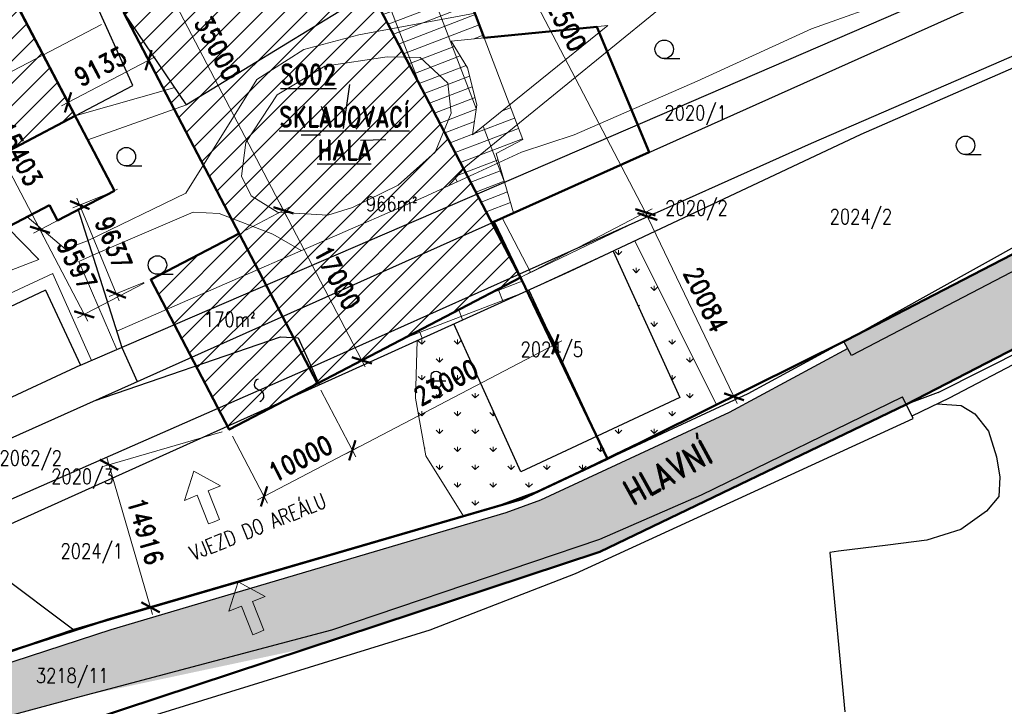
# Model space of a CAD drawing. Header units: millimetres. Extents: x -156521 to 298750130, y -256155368 to 337239.
# Tile 9 of 74: x 182346 to 281218, y -897348 to -828397. Entities that reach past the tile are written whole.
import ezdxf
from ezdxf.lldxf.tags import DXFTag

# ---------------------------------------------------------------- set-up
doc = ezdxf.new("R2010")
doc.units = ezdxf.units.MM
for name, color, linetype in [('IN_C_CARKOVANA', 7, 'DASHED'), ('IN_NS_TENKA', 20, 'Continuous'), ('IN_TEXT', 7, 'Continuous'), ('KATASTR', 116, 'Continuous')]:
    doc.layers.add(name, color=color, linetype=linetype)
for name, color, linetype, lineweight in [('IN_C_OSA', 6, 'DASHDOT', 18), ('IN_C_TENKA', 7, 'Continuous', 18), ('IN_KOTY', 4, 'Continuous', 13), ('IN_SRAFY', 8, 'Continuous', 9)]:
    doc.layers.add(name, color=color, linetype=linetype, lineweight=lineweight)
doc.styles.add('Koty', font='romand.shx', dxfattribs={"width": 0.8})
doc.styles.add('ROMAND', font='romand.shx', dxfattribs={"width": 0.85})
tags = doc.linetypes.add('DASHDOT', pattern=[0.5, 0.25, -0.125, 0, -0.125]).pattern_tags.tags
tags[10:11] = [DXFTag(74, 4), DXFTag(75, 0), DXFTag(340, '0'), DXFTag(46, 0.0), DXFTag(50, 0.0), DXFTag(44, 0.0), DXFTag(45, 0.0)]
tags[8:9] = [DXFTag(74, 4), DXFTag(75, 0), DXFTag(340, '0'), DXFTag(46, 0.0), DXFTag(50, 0.0), DXFTag(44, 0.0), DXFTag(45, 0.0)]
tags[6:7] = [DXFTag(74, 4), DXFTag(75, 0), DXFTag(340, '0'), DXFTag(46, 0.0), DXFTag(50, 0.0), DXFTag(44, 0.0), DXFTag(45, 0.0)]
tags[4:5] = [DXFTag(74, 4), DXFTag(75, 0), DXFTag(340, '0'), DXFTag(46, 0.0), DXFTag(50, 0.0), DXFTag(44, 0.0), DXFTag(45, 0.0)]
tags = doc.linetypes.add('DASHED', pattern=[4.5, 3, -1.5]).pattern_tags.tags
tags[6:7] = [DXFTag(74, 4), DXFTag(75, 0), DXFTag(340, '0'), DXFTag(46, 0.0), DXFTag(50, 0.0), DXFTag(44, 0.0), DXFTag(45, 0.0)]
tags[4:5] = [DXFTag(74, 4), DXFTag(75, 0), DXFTag(340, '0'), DXFTag(46, 0.0), DXFTag(50, 0.0), DXFTag(44, 0.0), DXFTag(45, 0.0)]
tags = doc.linetypes.add('DOT', pattern=[1.75, 0.25, -1.5]).pattern_tags.tags
tags[6:7] = [DXFTag(74, 4), DXFTag(75, 0), DXFTag(340, '0'), DXFTag(46, 0.0), DXFTag(50, 0.0), DXFTag(44, 0.0), DXFTag(45, 0.0)]
tags[4:5] = [DXFTag(74, 4), DXFTag(75, 0), DXFTag(340, '0'), DXFTag(46, 0.0), DXFTag(50, 0.0), DXFTag(44, 0.0), DXFTag(45, 0.0)]
tags = doc.linetypes.add('DOT2', pattern=[0.875, 0.125, -0.75]).pattern_tags.tags
tags[6:7] = [DXFTag(74, 4), DXFTag(75, 0), DXFTag(340, '0'), DXFTag(46, 0.0), DXFTag(50, 0.0), DXFTag(44, 0.0), DXFTag(45, 0.0)]
tags[4:5] = [DXFTag(74, 4), DXFTag(75, 0), DXFTag(340, '0'), DXFTag(46, 0.0), DXFTag(50, 0.0), DXFTag(44, 0.0), DXFTag(45, 0.0)]
tags = doc.linetypes.add('TEČKOVANÁ', pattern=[4.7625, 0, -4.7625]).pattern_tags.tags
tags[6:7] = [DXFTag(74, 4), DXFTag(75, 0), DXFTag(340, '0'), DXFTag(46, 0.0), DXFTag(50, 0.0), DXFTag(44, 0.0), DXFTag(45, 0.0)]
tags[4:5] = [DXFTag(74, 4), DXFTag(75, 0), DXFTag(340, '0'), DXFTag(46, 0.0), DXFTag(50, 0.0), DXFTag(44, 0.0), DXFTag(45, 0.0)]
doc.dimstyles.new('IP 1_100', dxfattribs={"dimscale": 100, "dimtxt": 2.5, "dimasz": 2, "dimexe": 1, "dimexo": 1, "dimgap": 1, "dimtad": 1, "dimtoh": 1, "dimdec": 0, "dimzin": 0, "dimdsep": 46, "dimtxsty": 'ROMAND', "dimblk": 'ARCHTICK', "dimcen": 0.09, "dimclrt": 7, "dimadec": 0, "dimazin": 0, "dimtfac": 1, "dimtdec": 4, "dimtofl": 0, "dimtmove": 2, "dimatfit": 3, "dimfxl": 1, "dimtolj": 1, "dimtzin": 0, "dimarcsym": 0})
pattern_1 = [(45, (0, -1011857), (-1122.532, 1122.532), [])]

# ---------------------------------------------------------------- blocks, each defined once
blk = doc.blocks.new('_ArchTick')
at = {"color": 0, "linetype": 'ByBlock', "lineweight": 13, "transparency": 33554687, "const_width": 0.15}
blk.add_lwpolyline([(-0.5, -0.5), (0.5, 0.5)], dxfattribs=at)
blk = doc.blocks.new('*58')
at = {"layer": 'IN_KOTY', "ltscale": 700, "transparency": 16777216}
for p, q in [((191158, -845869), (187684, -847294)), ((188093, -846316), (192322, -856619)), ((194817, -854784), (191344, -856210))]:
    blk.add_line(p, q, dxfattribs=at)
at = {"layer": 'IN_KOTY', "ltscale": 700, "transparency": 16777216, "xscale": 1500, "yscale": 1500, "zscale": 1500}
for p, rotation in [((188378, -847010), 112.317169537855), ((192038, -855925), 292.317169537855)]:
    blk.add_blockref('_ArchTick', p, dxfattribs=dict(at, rotation=rotation))
at = {"layer": 'IN_KOTY', "color": 7, "ltscale": 700, "transparency": 16777216, "insert": (191769, -850827), "char_height": 1875, "width": 4785.52, "attachment_point": 5, "rotation": 292.31717, "style": 'ROMAND'}
blk.add_mtext('\\A1;9637', dxfattribs=at)
blk = doc.blocks.new('*59')
at = {"layer": 'IN_KOTY', "ltscale": 700, "transparency": 16777216}
for p, q in [((193147, -828375), (195638, -833128)), ((195954, -832116), (186534, -837052)), ((185055, -832615), (187546, -837369))]:
    blk.add_line(p, q, dxfattribs=at)
at = {"layer": 'IN_KOTY', "ltscale": 700, "transparency": 16777216, "xscale": 1500, "yscale": 1500, "zscale": 1500}
for p, rotation in [((195290, -832464), 27.65675675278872), ((187198, -836704), 207.6567567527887)]:
    blk.add_blockref('_ArchTick', p, dxfattribs=dict(at, rotation=rotation))
at = {"layer": 'IN_KOTY', "color": 7, "ltscale": 700, "transparency": 16777216, "insert": (190461, -833089), "char_height": 1875, "width": 4797.27, "attachment_point": 5, "rotation": 27.65676, "style": 'ROMAND'}
blk.add_mtext('\\A1;9135', dxfattribs=at)
blk = doc.blocks.new('*61')
at = {"layer": 'IN_KOTY', "ltscale": 700, "transparency": 16777216}
for p, q in [((213849, -816713), (226394, -810160)), ((225382, -809842), (245524, -848398)), ((233297, -853940), (245842, -847386))]:
    blk.add_line(p, q, dxfattribs=at)
at = {"layer": 'IN_KOTY', "ltscale": 700, "transparency": 16777216, "xscale": 1500, "yscale": 1500, "zscale": 1500}
for p, rotation in [((225729, -810507), 117.5828555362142), ((245177, -847734), 297.5828555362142)]:
    blk.add_blockref('_ArchTick', p, dxfattribs=dict(at, rotation=rotation))
at = {"layer": 'IN_KOTY', "color": 7, "ltscale": 700, "transparency": 16777216, "insert": (236949, -828339), "char_height": 1875, "width": 6096.2, "attachment_point": 5, "rotation": 297.58286, "style": 'ROMAND'}
blk.add_mtext('\\A1;42500', dxfattribs=at)
blk = doc.blocks.new('*62')
at = {"layer": 'IN_KOTY', "ltscale": 700, "transparency": 16777216}
for p, q in [((232979, -854952), (236482, -861656)), ((236799, -860644), (215084, -871988)), ((212593, -865602), (216096, -872306))]:
    blk.add_line(p, q, dxfattribs=at)
at = {"layer": 'IN_KOTY', "ltscale": 700, "transparency": 16777216, "xscale": 1500, "yscale": 1500, "zscale": 1500}
for p, rotation in [((236134, -860991), 27.58285553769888), ((215748, -871641), 207.5828555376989)]:
    blk.add_blockref('_ArchTick', p, dxfattribs=dict(at, rotation=rotation))
at = {"layer": 'IN_KOTY', "color": 7, "ltscale": 700, "transparency": 16777216, "insert": (225160, -864820), "char_height": 1875, "width": 6059.17, "attachment_point": 5, "rotation": 27.58286, "style": 'ROMAND'}
blk.add_mtext('\\A1;23000', dxfattribs=at)
blk = doc.blocks.new('*63')
at = {"layer": 'IN_KOTY', "ltscale": 700, "transparency": 16777216}
for p, q in [((212593, -865602), (216096, -872306)), ((203730, -870232), (207232, -876936)), ((216413, -871294), (206220, -876619))]:
    blk.add_line(p, q, dxfattribs=at)
at = {"layer": 'IN_KOTY', "ltscale": 700, "transparency": 16777216, "xscale": 1500, "yscale": 1500, "zscale": 1500}
for p, rotation in [((215748, -871641), 27.58285553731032), ((206885, -876271), 207.5828555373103)]:
    blk.add_blockref('_ArchTick', p, dxfattribs=dict(at, rotation=rotation))
at = {"layer": 'IN_KOTY', "color": 7, "ltscale": 700, "transparency": 16777216, "insert": (210535, -872460), "char_height": 1875, "width": 5885.77, "attachment_point": 5, "rotation": 27.58286, "style": 'ROMAND'}
blk.add_mtext('\\A1;10000', dxfattribs=at)
blk = doc.blocks.new('*64')
at = {"layer": 'IN_KOTY', "ltscale": 700, "transparency": 16777216}
for p, q in [((205039, -849522), (209500, -847192)), ((208488, -846874), (217054, -863271)), ((212911, -864589), (217371, -862259))]:
    blk.add_line(p, q, dxfattribs=at)
at = {"layer": 'IN_KOTY', "ltscale": 700, "transparency": 16777216, "xscale": 1500, "yscale": 1500, "zscale": 1500}
for p, rotation in [((208835, -847539), 117.5828555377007), ((216707, -862607), 297.5828555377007)]:
    blk.add_blockref('_ArchTick', p, dxfattribs=dict(at, rotation=rotation))
at = {"layer": 'IN_KOTY', "color": 7, "ltscale": 700, "transparency": 16777216, "insert": (214266, -854291), "char_height": 1875, "width": 5885.77, "attachment_point": 5, "rotation": 297.58286, "style": 'ROMAND'}
blk.add_mtext('\\A1;17000', dxfattribs=at)
blk = doc.blocks.new('*71')
at = {"layer": 'IN_KOTY', "ltscale": 700, "transparency": 16777216}
for p, q in [((190545, -828888), (176585, -836180)), ((184730, -850151), (176903, -835168)), ((192176, -845415), (183718, -849833))]:
    blk.add_line(p, q, dxfattribs=at)
at = {"layer": 'IN_KOTY', "ltscale": 700, "transparency": 16777216, "xscale": 1500, "yscale": 1500, "zscale": 1500}
for p, rotation in [((177250, -835833), 117.5828555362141), ((184382, -849486), 297.5828555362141)]:
    blk.add_blockref('_ArchTick', p, dxfattribs=dict(at, rotation=rotation))
at = {"layer": 'IN_KOTY', "color": 7, "ltscale": 700, "transparency": 16777216, "insert": (182312, -841878), "char_height": 1875, "width": 5891.11, "attachment_point": 5, "rotation": 297.58286, "style": 'ROMAND'}
blk.add_mtext('\\A1;15403', dxfattribs=at)
blk = doc.blocks.new('*72')
at = {"layer": 'IN_KOTY', "ltscale": 700, "transparency": 16777216}
for p, q in [((185915, -820024), (171955, -827317)), ((177597, -836498), (172272, -826305)), ((190545, -828888), (176585, -836180))]:
    blk.add_line(p, q, dxfattribs=at)
at = {"layer": 'IN_KOTY', "ltscale": 700, "transparency": 16777216, "xscale": 1500, "yscale": 1500, "zscale": 1500}
for p, rotation in [((172620, -826970), 117.5828555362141), ((177250, -835833), 297.5828555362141)]:
    blk.add_blockref('_ArchTick', p, dxfattribs=dict(at, rotation=rotation))
at = {"layer": 'IN_KOTY', "color": 7, "ltscale": 700, "transparency": 16777216, "insert": (176431, -830620), "char_height": 1875, "width": 5885.77, "attachment_point": 5, "rotation": 297.58286, "style": 'ROMAND'}
blk.add_mtext('\\A1;10000', dxfattribs=at)
blk = doc.blocks.new('*74')
at = {"layer": 'IN_KOTY', "ltscale": 700, "transparency": 16777216}
for p, q in [((188833, -818500), (193294, -816170)), ((209182, -848204), (192282, -815852)), ((205039, -849522), (209500, -847192))]:
    blk.add_line(p, q, dxfattribs=at)
at = {"layer": 'IN_KOTY', "ltscale": 700, "transparency": 16777216, "xscale": 1500, "yscale": 1500, "zscale": 1500}
for p, rotation in [((192629, -816517), 117.5828555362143), ((208835, -847539), 297.5828555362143)]:
    blk.add_blockref('_ArchTick', p, dxfattribs=dict(at, rotation=rotation))
at = {"layer": 'IN_KOTY', "color": 7, "ltscale": 700, "transparency": 16777216, "insert": (202228, -831246), "char_height": 1875, "width": 6032.11, "attachment_point": 5, "rotation": 297.58286, "style": 'ROMAND'}
blk.add_mtext('\\A1;35000', dxfattribs=at)
blk = doc.blocks.new('*75')
at = {"layer": 'IN_KOTY', "ltscale": 700, "transparency": 16777216}
for p, q in [((233308, -853962), (246059, -847837)), ((245058, -847486), (254404, -866941)), ((242005, -872066), (254755, -865941))]:
    blk.add_line(p, q, dxfattribs=at)
at = {"layer": 'IN_KOTY', "ltscale": 700, "transparency": 16777216, "xscale": 1500, "yscale": 1500, "zscale": 1500}
for p, rotation in [((245383, -848162), 115.6586952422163), ((254079, -866265), 295.6586952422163)]:
    blk.add_blockref('_ArchTick', p, dxfattribs=dict(at, rotation=rotation))
at = {"layer": 'IN_KOTY', "color": 7, "ltscale": 700, "transparency": 16777216, "insert": (251252, -856483), "char_height": 1875, "width": 6058.1, "attachment_point": 5, "rotation": 295.6587, "style": 'ROMAND'}
blk.add_mtext('\\A1;20084', dxfattribs=at)
blk = doc.blocks.new('*80')
at = {"layer": 'IN_KOTY', "ltscale": 700, "transparency": 16777216}
for p, q in [((202663, -869777), (190591, -873298)), ((191101, -872368), (195697, -888127)), ((206839, -884096), (194767, -887617))]:
    blk.add_line(p, q, dxfattribs=at)
at = {"layer": 'IN_KOTY', "ltscale": 700, "transparency": 16777216, "xscale": 1500, "yscale": 1500, "zscale": 1500}
for p, rotation in [((191311, -873088), 106.2583626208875), ((195487, -887407), 286.2583626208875)]:
    blk.add_blockref('_ArchTick', p, dxfattribs=dict(at, rotation=rotation))
at = {"layer": 'IN_KOTY', "color": 7, "ltscale": 700, "transparency": 16777216, "insert": (195019, -879775), "char_height": 1875, "width": 5890.04, "attachment_point": 5, "rotation": 286.25836, "style": 'ROMAND'}
blk.add_mtext('\\A1;14916', dxfattribs=at)
blk = doc.blocks.new('*126')
at = {"layer": 'IN_KOTY', "ltscale": 700, "transparency": 16777216}
for p, q in [((192176, -845415), (183718, -849833)), ((184035, -848821), (189173, -858656)), ((194846, -854847), (188161, -858339))]:
    blk.add_line(p, q, dxfattribs=at)
at = {"layer": 'IN_KOTY', "ltscale": 700, "transparency": 16777216, "xscale": 1500, "yscale": 1500, "zscale": 1500}
for p, rotation in [((184382, -849486), 117.5828555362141), ((188826, -857992), 297.5828555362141)]:
    blk.add_blockref('_ArchTick', p, dxfattribs=dict(at, rotation=rotation))
at = {"layer": 'IN_KOTY', "color": 7, "ltscale": 700, "transparency": 16777216, "insert": (188100, -852957), "char_height": 1875, "width": 4785.52, "attachment_point": 5, "rotation": 297.58286, "style": 'ROMAND'}
blk.add_mtext('\\A1;9597', dxfattribs=at)

msp = doc.modelspace()

# ---------------------------------------------------------------- hatches: boundary and pattern name
at = {"layer": 'IN_SRAFY', "transparency": 33554687}
h = msp.add_hatch(dxfattribs=at)
h.set_pattern_fill('ANSI31', color=12, scale=500, style=0, pattern_type=2)
h.set_pattern_definition(pattern_1)
h.paths.add_polyline_path([(171507.10989, -846704.40911), (187904.11524, -838051.25924), (166940.60515, -838051.25924)])
h.paths.add_polyline_path([(166940.60515, -838051.25924), (187904.11524, -838051.25924), (169544.59699, -803017.31), (148452.22836, -803017.31)])
h.paths.add_polyline_path([(148452.22836, -803017.31), (169544.59699, -803017.31), (165000.09431, -794345.41164)])
h = msp.add_hatch(dxfattribs=at)
h.set_pattern_fill('GRATE', color=8, scale=1400, angle=21, style=0, pattern_type=2)
h.set_pattern_definition([(21, (-1e-10, -1011857), (-398.2364, 1037.4412), []), (111, (-1e-10, -1011857), (-4149.765, -1592.946), [])])
h.paths.add_polyline_path([(219517.78501, -861843.59334), (220856.61251, -861239.5147), (233279.23008, -855634.43264), (232631.97337, -854287.04764), (230052.78415, -855634.43264), (219323.43271, -861239.5147)])
h.paths.add_polyline_path([(232631.97337, -854287.04764), (232473.18091, -853956.49166), (232459.2888, -853956.49166)])
h.paths.add_polyline_path([(232459.2888, -853956.49166), (232473.18091, -853956.49166), (232470.72, -853951.36882), (229985.7934, -848778.5328), (229944.8139, -848693.22636), (231936.64494, -847801.39127), (231383.7501, -845900.84351), (231034.28876, -844699.58802), (228250.96651, -845900.84351), (229243.82485, -847801.39127), (229709.72523, -848693.22636), (229754.28986, -848778.5328), (232456.61259, -853951.36882)])
h.paths.add_polyline_path([(228250.96651, -845900.84351), (231034.28876, -844699.58802), (230882.26215, -844177.0043), (230466.98546, -842749.51188), (227350.42184, -844177.0043), (227623.42293, -844699.58802)])
h.paths.add_polyline_path([(225429.81942, -845056.70572), (227932.95492, -843910.18429), (229077.81171, -843385.80084), (230466.98546, -842749.51188), (230202.41629, -841840.06888), (232861.07799, -840429.37965), (232683.67318, -839963.49795), (225149.25908, -839963.49795), (225392.63867, -840429.37965), (226129.59178, -841840.06888), (226604.69064, -842749.51188), (226937.09207, -843385.80084), (226464.06165, -843910.18429)])
h.paths.add_polyline_path([(225149.25908, -839963.49795), (227820.97779, -839963.49795), (227878.91241, -839558.21793), (228134.56437, -837769.81174), (225658.3411, -837769.81174), (224937.5382, -839558.21793)])
h.paths.add_polyline_path([(227820.97779, -839963.49795), (232683.67318, -839963.49795), (232300.9195, -838958.35083), (231539.11767, -836957.78769), (229064.3703, -838958.35083)])
h.paths.add_polyline_path([(224937.5382, -839558.21793), (225658.3411, -837769.81174), (224003.26333, -837769.81174)])
h.paths.add_polyline_path([(224003.26333, -837769.81174), (228134.56437, -837769.81174), (228253.10073, -836940.59391), (227302.42469, -833226.74251), (226675.28289, -832204.17779), (221095.74044, -832204.17779), (221629.9348, -833226.74251), (223570.07461, -836940.59391)])
h.paths.add_polyline_path([(221095.74044, -832204.17779), (222546.10213, -832204.17779), (221074.06357, -832162.68354)])
h.paths.add_polyline_path([(222546.10213, -832204.17779), (226675.28289, -832204.17779), (226649.83435, -832162.68354), (225660.34916, -830549.31214), (228974.09311, -830221.7923), (228636.81367, -829327.91172), (228035.7382, -827734.9013), (219593.16058, -829327.91172), (220060.12953, -830221.7923), (220231.228, -830549.31214), (221074.06357, -832162.68354)])
h.paths.add_polyline_path([(219593.16058, -829327.91172), (228035.7382, -827734.9013), (227565.69611, -826489.16427), (227106.93405, -825273.32236), (221329.65833, -809961.99948), (220417.87765, -807545.53729), (209390.48017, -809961.99948), (218169.22992, -825273.32236), (218110.1807, -826489.16427), (218760.96171, -827734.9013)])
h.paths.add_polyline_path([(209390.48017, -809961.99948), (220417.87765, -807545.53729), (219358.61387, -804738.20552), (214001.61499, -807545.53729)])
h = msp.add_hatch(dxfattribs=at)
h.set_pattern_fill('ANSI31', color=12, scale=500, style=0, pattern_type=2)
h.set_pattern_definition(pattern_1)
h.paths.add_polyline_path([(212246.10345, -864936.75692), (232631.97337, -854287.04764), (206682.62698, -854287.04764)])
h.paths.add_polyline_path([(206682.62698, -854287.04764), (232631.97337, -854287.04764), (218748.15464, -827710.38576), (192798.80825, -827710.38576)])
h.paths.add_polyline_path([(192798.80825, -827710.38576), (192798.80825, -827710.38576)])
h.paths.add_polyline_path([(192798.80825, -827710.38576), (192798.80825, -827710.38576), (192798.80825, -827710.38576)])
h.paths.add_polyline_path([(192798.80825, -827710.38576), (218748.15464, -827710.38576), (213184.67817, -817060.67649)])
h = msp.add_hatch(dxfattribs=at)
h.set_pattern_fill('DOTS', color=256, scale=200, style=0, pattern_type=2)
h.paths.add_polyline_path([(84946.83872, -998603.15088), (94572.45104, -998603.15088), (106057.64652, -968967.71883), (96531.40918, -968967.71883)])
h.paths.add_polyline_path([(96531.40918, -968967.71883), (97651.62678, -968967.71883), (96722.13296, -968479.8128)])
h.paths.add_polyline_path([(97651.62678, -968967.71883), (106057.64652, -968967.71883), (116484.33056, -942063.58063), (121463.65326, -929215.35529), (131230.84702, -922215.16136), (140878.84142, -915300.39818), (157777.56626, -909044.99442), (169244.80037, -904800.16648), (172050.77716, -903761.47758), (172050.77716, -903761.47758), (175515.51006, -903512.41832), (149319.42434, -903512.41832), (148566.30268, -903761.47758), (148566.30268, -903761.47758), (145425.44741, -904800.16648), (135662.50623, -909044.99442), (126853.50764, -915300.39818), (117115.98447, -922215.16136), (113637.42258, -929215.35529), (107252.83561, -942063.58063)])
h.paths.add_polyline_path([(149319.42434, -903512.41832), (175515.51006, -903512.41832), (176285.57837, -903244.77638), (150128.73751, -903244.77638)])
h.paths.add_polyline_path([(176285.57837, -903244.77638), (176285.57837, -903244.77638)])
h.paths.add_polyline_path([(150128.73751, -903244.77638), (176285.57837, -903244.77638), (176646.74792, -899514.97368), (161407.1584, -899514.97368)])
h.paths.add_polyline_path([(161407.1584, -899514.97368), (176646.74792, -899514.97368), (176646.74792, -899514.97368), (185391.77035, -897179.00464), (185391.77035, -897179.00464), (188562.74567, -896331.9742), (211702.19603, -891392.15276), (186177.19084, -891392.15276), (171062.52375, -896331.9742), (168470.81406, -897179.00464), (168470.81406, -897179.00464), (161407.1584, -899514.97368)])
h.paths.add_polyline_path([(211702.19603, -891392.15276), (211702.19603, -891392.15276), (211702.19603, -891392.15276), (211702.19603, -891392.15276), (211702.19603, -891392.15276)])
h.paths.add_polyline_path([(186177.19084, -891392.15276), (211702.19603, -891392.15276), (216954.45944, -889657.14313), (240608.03764, -881843.52402), (248746.58036, -877928.3068), (251434.11588, -876635.41129), (234637.33262, -876635.41129), (231174.69417, -877928.3068), (217926.13035, -881843.52402), (191485.90354, -889657.14313)])
h.paths.add_polyline_path([(234637.33262, -876635.41129), (234637.33262, -876635.41129), (234637.33262, -876635.41129)])
h.paths.add_polyline_path([(234637.33262, -876635.41129), (251434.11588, -876635.41129), (269725.44931, -867835.98046), (271371.99438, -867043.8753), (282247.11486, -861425.37017), (283620.06487, -860716.05144), (283899.82315, -860571.51756), (283899.82315, -860571.51756), (314772.0807, -844621.723), (296215.67813, -844621.723), (265381.26532, -860571.51756), (265381.26532, -860571.51756), (265114.61939, -860716.05144), (265499.1015, -861425.37017), (255050.39953, -867043.8753), (253577.32609, -867835.98046)])
h.paths.add_polyline_path([(314772.0807, -844621.723), (314772.0807, -844621.723), (314772.0807, -844621.723)])
h.paths.add_polyline_path([(296215.67813, -844621.723), (314772.0807, -844621.723), (315663.37572, -844408.03664), (327612.8868, -841543.16312), (334801.81829, -841222.19346), (302331.34725, -841222.19346), (301756.82086, -841543.16312), (296628.78022, -844408.03664)])
h.paths.add_polyline_path([(364756.41583, -842862.55483), (364756.41583, -842070.51358), (364756.41583, -841638.46276), (347970.21675, -841638.46276), (354226.51683, -842070.51358)])
h.paths.add_polyline_path([(347970.21675, -841638.46276), (347970.21675, -841638.46276), (347970.21675, -841638.46276)])
h.paths.add_polyline_path([(347970.21675, -841638.46276), (364756.41583, -841638.46276), (364756.41583, -841222.19346), (334801.81829, -841222.19346)])
h.paths.add_polyline_path([(302331.34725, -841222.19346), (306304.71051, -841222.19346), (317502.6213, -836142.12916), (311424.51521, -836142.12916)])
h.paths.add_polyline_path([(306304.71051, -841222.19346), (364756.41583, -841222.19346), (364756.41583, -836142.12916), (364756.41583, -836035.00324), (318092.19712, -836035.00324), (317502.6213, -836142.12916)])
h.paths.add_polyline_path([(317502.6213, -836142.12916), (317502.6213, -836142.12916), (317502.6213, -836142.12916)])
h.paths.add_polyline_path([(311424.51521, -836142.12916), (317502.6213, -836142.12916), (317564.85637, -836130.82105), (318092.19712, -836035.00324), (311783.15711, -836035.00324), (311444.7564, -836130.82105)])
h.paths.add_polyline_path([(311783.15711, -836035.00324), (364756.41583, -836035.00324), (364756.41583, -834981.00739), (315505.56495, -834981.00739)])
h.paths.add_polyline_path([(315505.56495, -834981.00739), (323892.94532, -834981.00739), (327960.43396, -834241.94476), (318115.7199, -834241.94476)])
h.paths.add_polyline_path([(323892.94532, -834981.00739), (364756.41583, -834981.00739), (364756.41583, -834310.37478), (327583.82403, -834310.37478)])
h.paths.add_polyline_path([(327583.82403, -834310.37478), (330368.58273, -834310.37478), (330368.58273, -834241.94476), (327960.43396, -834241.94476)])
h.paths.add_polyline_path([(338947.15416, -834310.37478), (364756.41583, -834310.37478), (364756.41583, -834241.94476), (364756.41583, -832459.37973), (339473.76445, -831274.66049), (338947.15416, -831274.66049), (338947.15416, -832459.37973), (338947.15416, -834241.94476)])
h.paths.add_polyline_path([(318115.7199, -834241.94476), (330368.58273, -834241.94476), (330368.58273, -833018.15615), (330368.58273, -831768.00508), (322437.78653, -833018.15615)])
h.paths.add_polyline_path([(333498.2968, -831274.66049), (339473.76445, -831274.66049), (334867.56824, -831058.81884)])
h = msp.add_hatch(dxfattribs=at)
h.set_pattern_fill('ANSI31', color=12, scale=500, style=0, pattern_type=2)
h.set_pattern_definition(pattern_1)
h.paths.add_polyline_path([(203382.68174, -869567.0653), (212246.10345, -864936.75692), (200963.77893, -864936.75692)])
h.paths.add_polyline_path([(200963.77893, -864936.75692), (212246.10345, -864936.75692), (206793.48201, -854499.2484), (195511.1575, -854499.2484)])
h.paths.add_polyline_path([(195511.1575, -854499.2484), (206793.48201, -854499.2484), (204374.5792, -849868.94002)])
h = msp.add_hatch(dxfattribs=at)
h.set_pattern_fill('GRASS', color=74, scale=100, style=0, pattern_type=2)
h.set_pattern_definition([(90, (0, -1011857), (-1796.051, 1796.051), [476.25, -3115.852]), (45, (0, -1011857), (-1796.051, 1796.051), [476.25, -2063.75]), (135, (0, -1011857), (-1796.051, -1796.051), [476.25, -2063.75])])
h.paths.add_polyline_path([(226912.10865, -878242.32016), (230794.25759, -877110.16215), (234014.27143, -875930.18308), (238402.82476, -873806.40651), (224143.74887, -873806.40651), (225469.15286, -875930.18308), (226205.55281, -877110.16215)])
h.paths.add_polyline_path([(224143.74887, -873806.40651), (232653.26908, -873806.40651), (231925.06288, -872192.47347), (229312.86965, -866403.03503), (228885.88673, -865456.70713), (222109.17785, -865456.70713), (222077.8854, -866403.03503), (223136.52743, -872192.47347)])
h.paths.add_polyline_path([(232653.26908, -873806.40651), (238402.82476, -873806.40651), (241328.53361, -872390.55226), (240295.68682, -870240.48992), (235687.7062, -872390.55226)])
h.paths.add_polyline_path([(241329.89828, -872389.89185), (245796.19491, -870228.49254), (252307.09384, -867077.63769), (251941.58715, -866343.14508), (244625.13341, -851640.59288), (244114.18153, -850613.8254), (241935.8705, -851640.59288), (248648.41649, -866343.14508), (247074.2632, -867077.63769), (240321.39941, -870228.49254)])
h.paths.add_polyline_path([(222109.17785, -865456.70713), (224147.16686, -865456.70713), (223970.41369, -865422.92506), (223816.87437, -865329.07095), (223706.2139, -865187.16545), (223652.60542, -865015.38348), (223652.60542, -864215.81206), (223678.88828, -864022.73758), (223777.05688, -863854.41804), (223932.16594, -863736.47856), (224120.60151, -863686.87436), (222167.70133, -863686.87436), (222166.06105, -863736.47856), (222162.16112, -863854.41804), (222156.59526, -864022.73758), (222150.21082, -864215.81206), (222123.7712, -865015.38348), (222118.09085, -865187.16545), (222113.39842, -865329.07095), (222110.29493, -865422.92506)])
h.paths.add_polyline_path([(224147.16686, -865456.70713), (228885.88673, -865456.70713), (228872.07249, -865426.09043), (228830.97083, -865334.99629), (228767.84598, -865195.09185), (228690.78282, -865024.29574), (228298.49834, -864154.87046), (228213.47625, -863966.43488), (228143.49108, -863811.32582), (228099.19743, -863713.15722), (228087.33861, -863686.87436), (224120.60151, -863686.87436), (224313.67599, -863713.15722), (224481.99553, -863811.32582), (224599.93501, -863966.43488), (224649.53921, -864154.87046), (224649.53921, -865024.29574), (224592.86819, -865195.09185), (224479.68843, -865334.99629), (224324.49574, -865426.09043)])
h.paths.add_polyline_path([(222167.70133, -863686.87436), (228087.33861, -863686.87436), (226695.40998, -860601.9245), (225946.81988, -858942.81436), (222269.7121, -860601.9245)])

# ---------------------------------------------------------------- linework, layer by layer
at = {"layer": 'IN_C_CARKOVANA', "color": 244, "linetype": 'DASHED', "lineweight": 50, "ltscale": 1000, "transparency": 33554687}
for points in [[(148452.22836, -803017.31), (165000.09431, -794345.41164), (187904.11524, -838051.25924), (171507.10989, -846704.40911), (148452.22836, -803017.31)], [(204374.5792, -849868.94002), (212246.10345, -864936.75692), (203382.68174, -869567.0653), (195511.1575, -854499.2484)]]:
    msp.add_lwpolyline(points, close=True, dxfattribs=at)
at = {"layer": 'IN_C_OSA', "transparency": 33554687}
for p, q in [((230806.68226, -848307.32794), (233652.11966, -853754.11668)), ((233652.11966, -853754.11668), (232631.97337, -854287.04764))]:
    msp.add_line(p, q, dxfattribs=at)
at = {"layer": 'IN_C_TENKA', "color": 165, "lineweight": 50, "transparency": 33554687}
msp.add_lwpolyline([(65681.64135, -824973.70962), (166552.33213, -771731.67945), (166552.33213, -771731.67945), (169175.60696, -781813.55757), (166866.98472, -783836.47264), (167304.95616, -785331.88052), (194105.573, -771890.17558), (199252.94404, -782153.21287), (221511.94779, -770989.3295), (225124.71416, -771791.45425), (237769.4597, -795090.01377), (219358.61387, -804738.20552), (228974.09311, -830221.7923), (240291.69419, -829103.19684), (245551.71493, -841705.29331), (229944.8139, -848693.22636), (241386.82939, -872511.90573), (232761.45768, -876536.46408), (187770.89119, -889657.14313), (165230.95185, -897329.92274), (145435.55742, -903437.03138), (134821.84109, -908005.04076), (116513.38577, -921647.7185)], dxfattribs=at)
at = {"layer": 'IN_C_TENKA', "color": 3, "linetype": 'DOT2', "lineweight": 20, "ltscale": 500, "transparency": 33554687}
for points in [[(228974.09311, -830221.7923), (232861.07799, -840429.37965), (230202.41629, -841840.06888), (231936.64494, -847801.39127), (229754.98484, -848778.22162), (209390.48017, -809961.99948), (219358.61387, -804738.20552), (228974.09311, -830221.7923)], [(233279.23008, -855634.43264), (244114.18153, -850613.8254), (252307.09384, -867077.63769), (232761.45768, -876536.46408), (226912.10865, -878242.32016), (223136.52743, -872192.47347), (222077.8854, -866403.03503), (222269.7121, -860601.9245)]]:
    msp.add_lwpolyline(points, close=True, dxfattribs=at)
at = {"layer": 'IN_C_TENKA', "color": 8, "lineweight": 50, "transparency": 33554687}
for points in [[(84946.83872, -998603.15088), (106436.57396, -942157.88342), (116405.97998, -921866.33035), (134821.84109, -908005.04076), (145435.55742, -903437.03138), (191139.26437, -888674.81846), (230794.25759, -877110.16215), (234231.19872, -875850.68974), (241386.82939, -872511.90573), (265381.26532, -860571.51756), (296628.78022, -844408.03664), (311444.7564, -836130.82105), (322437.78653, -833018.15615), (334867.56824, -831058.81884), (364756.41583, -832459.37973)], [(95997.14034, -998603.15088), (122317.566, -930204.762), (141633.52262, -916026.62186), (172766.27335, -904467.93232), (185185.07434, -900151.70224), (240608.03764, -881843.52402), (271371.99438, -867043.8753), (314772.0807, -844621.723), (327612.8868, -841543.16312), (347970.21675, -841638.46276), (364756.41583, -842862.55483)]]:
    msp.add_lwpolyline(points, dxfattribs=at)
at = {"layer": 'IN_C_TENKA', "ltscale": 100, "transparency": 33554687}
for points in [[(199820.00233, -873732.48507), (198885.69679, -876665.48413), (200155.67852, -876153.9961), (201314.29526, -879030.74393), (201864.62026, -878809.09929), (202414.94526, -878587.45464), (201256.32852, -875710.70681), (202526.31025, -875199.21877)], [(204276.45581, -884859.33536), (203342.15027, -887792.33442), (204612.132, -887280.84639), (205770.74874, -890157.59422), (206321.07374, -889935.94958), (206871.39874, -889714.30493), (205712.782, -886837.5571), (206982.76374, -886326.06906)]]:
    msp.add_lwpolyline(points, close=True, dxfattribs=at)
at = {"layer": 'IN_NS_TENKA', "color": 244, "lineweight": 50, "ltscale": 1000, "transparency": 33554687}
for points in [[(213184.67817, -817060.67649), (232631.97337, -854287.04764), (212246.10345, -864936.75692), (192798.80825, -827710.38576)], [(204374.5792, -849868.94002), (212246.10345, -864936.75692), (203382.68174, -869567.0653), (195511.1575, -854499.2484)]]:
    msp.add_lwpolyline(points, close=True, dxfattribs=at)
at = {"layer": 'KATASTR', "color": 7, "lineweight": 50, "transparency": 33554687}
for p, q in [((159430.34558, -783717.1211), (191851.56553, -845583.85195)), ((191851.56553, -845583.85195), (186155.56386, -848568.83791)), ((185341.68547, -847015.78114), (174632.97838, -852627.67211)), ((185341.68547, -847015.78114), (186155.56386, -848568.83791))]:
    msp.add_line(p, q, dxfattribs=at)
at = {"layer": 'KATASTR', "transparency": 33554687}
for p, q in [((188459.70198, -863074.37583), (303731.49318, -813324.16418)), ((171723.44444, -874761.63231), (303731.49318, -815655.50967)), ((276377.8496, -834501.18141), (303731.49318, -822669.48944)), ((266849.22168, -839897.44954), (303731.49318, -823765.73588)), ((193699.00779, -834993.13536), (189165.07759, -824934.43602)), ((247068.32576, -832299.94472), (248641.44401, -832299.94472)), ((187904.11524, -838051.25924), (193699.00779, -834993.13536)), ((215459.63739, -834921.45757), (214838.8825, -839325.95727)), ((261852.2999, -840784.14073), (276377.8496, -834501.18141)), ((212604.16489, -837092.68955), (213473.22174, -839201.88581)), ((187904.11524, -838051.25924), (171507.10989, -846704.40911)), ((216142.47474, -839387.99301), (217632.28647, -837588.96919)), ((210617.7353, -839946.30838), (212542.08243, -839946.30838)), ((237572.42429, -853697.34445), (266849.22168, -839897.44954)), ((211665.03026, -863275.34878), (261852.2999, -840784.14073)), ((216576.99619, -840504.62375), (219122.09821, -840442.58802)), ((303731.49318, -842389.56385), (265883.58361, -862134.6889)), ((277327.91985, -841947.11499), (278901.03811, -841947.11499)), ((193049.45854, -843084.59254), (194622.57679, -843084.59254)), ((265381.26532, -860571.51756), (296187.89606, -843425.62911)), ((188234.37602, -847479.43775), (192615.78302, -861304.32185)), ((241935.8705, -851640.59288), (248648.41649, -866343.14508)), ((196181.6247, -853965.51194), (197754.74295, -853965.51194)), ((215381.67164, -863709.80669), (237572.42429, -853697.34445)), ((184922.90407, -855561.91928), (166697.19166, -864096.56557)), ((184922.89589, -855561.92313), (188459.70198, -863074.37583)), ((233471.41801, -855547.7175), (241386.82939, -872511.90573)), ((232653.26908, -873806.40651), (225946.81988, -858942.81436)), ((274575.1829, -865837.84925), (288615.68769, -858767.99925)), ((287674.73791, -860092.51772), (275673.76982, -866394.03042)), ((189828.70863, -866655.06626), (208532.10874, -860257.43031)), ((208532.10874, -860257.43031), (210314.86608, -860342.26607)), ((210314.86608, -860342.26607), (211635.28774, -863288.67776)), ((255511.05706, -865921.60675), (265381.26532, -860571.51756)), ((265883.58361, -862134.6889), (265114.61939, -860716.05144)), ((192615.78302, -861304.32185), (194146.03546, -864721.99891)), ((265499.1015, -861425.37017), (253577.32609, -867835.98046)), ((188459.70198, -863074.37583), (170237.73192, -871609.14001)), ((174395.93111, -879658.559), (211665.03026, -863275.34878)), ((176518.12789, -881245.02826), (215381.67164, -863709.80669)), ((211635.28774, -863288.67776), (212426.84769, -865043.02255)), ((247924.77425, -869461.33105), (255511.05706, -865921.60675)), ((274575.1829, -865837.84925), (271371.99438, -867043.8753)), ((248648.41649, -866343.14508), (240321.39941, -870228.49254)), ((250815.24254, -876110.73385), (270996.49465, -866273.52897)), ((272051.47198, -868437.83923), (270996.49465, -866273.52897)), ((275673.76982, -866394.03042), (271941.92107, -868213.09301)), ((274503.81406, -866964.31687), (276871.10991, -867142.65356)), ((253577.32609, -867835.98046), (234637.33262, -876635.41129)), ((276871.10991, -867142.65356), (278257.20731, -867991.64819)), ((278257.20731, -867991.64819), (279643.31875, -869734.31742)), ((238153.16745, -884021.07039), (272051.47198, -868437.83923)), ((232761.45768, -876536.46408), (247924.77425, -869461.33105)), ((279643.31875, -869734.31742), (280448.14587, -872281.29503)), ((240321.39941, -870228.49254), (232653.26908, -873806.40651)), ((280448.14587, -872281.29503), (280763.02694, -874342.42744)), ((280763.02694, -874342.42744), (280675.04505, -876294.53597)), ((187770.89119, -889657.14313), (232761.45768, -876536.46408)), ((234637.33262, -876635.41129), (231174.69417, -877928.3068)), ((240608.03764, -880570.79325), (250815.24254, -876110.73385)), ((280675.04505, -876294.53597), (279417.50091, -877739.10242)), ((231174.69417, -877928.3068), (191485.90354, -889657.14313)), ((279417.50091, -877739.10242), (276850.94359, -879584.01291)), ((174395.93111, -879658.559), (187770.89119, -889657.14313)), ((276850.94359, -879584.01291), (273428.86247, -880663.96802)), ((213683.99338, -889657.14313), (240608.03764, -880570.79325)), ((273428.86247, -880663.96802), (269511.48476, -881158.94247)), ((264563.1164, -881784.18622), (263699.1064, -881893.35692)), ((263699.1064, -881893.35692), (265205.05029, -897905.02272)), ((269511.48476, -881158.94247), (264563.1164, -881784.18622)), ((223550.32289, -889657.14313), (238153.16745, -884021.07039)), ((187770.89119, -889657.14313), (165230.95185, -897329.92274)), ((191485.90354, -889657.14313), (168470.81406, -897179.00464)), ((176182.16137, -904312.76511), (223550.32289, -889657.14313)), ((188562.74567, -896331.9742), (213683.99338, -889657.14313)), ((176646.74792, -899514.97368), (188562.74567, -896331.9742))]:
    msp.add_line(p, q, dxfattribs=at)
at = {"layer": 'KATASTR', "linetype": 'TEČKOVANÁ', "lineweight": 20, "ltscale": 200, "transparency": 33554687}
for p, q in [((271702.03844, -825792.75949), (261869.74954, -829319.9928)), ((227155.26471, -843143.94298), (246570.32736, -827351.29126)), ((216386.147, -829933.03569), (228071.30175, -827728.19089)), ((241389.69099, -828994.67435), (225660.34916, -830549.31214)), ((241389.69099, -828994.67435), (227820.97779, -839963.49795)), ((261869.74954, -829319.9928), (250367.04918, -834562.81913)), ((210882.08778, -831387.23379), (216386.147, -829933.03569)), ((206166.35867, -834393.49653), (210882.08778, -831387.23379)), ((225660.34916, -830549.31214), (227302.42469, -833226.74251)), ((212986.68601, -833068.08629), (219253.02638, -832111.3516)), ((219253.02638, -832111.3516), (222546.10213, -832204.17779)), ((222546.10213, -832204.17779), (225330.7348, -834768.73266)), ((208199.89396, -835938.29034), (212986.68601, -833068.08629)), ((227302.42469, -833226.74251), (228253.10073, -836940.59391)), ((199025.70425, -845827.32334), (206166.35867, -834393.49653)), ((187904.11524, -838051.25924), (197919.88608, -835209.08961)), ((225330.7348, -834768.73266), (225658.3411, -837769.81174)), ((250367.04918, -834562.81913), (238019.94646, -839976.46334)), ((205066.72377, -840721.96377), (208199.89396, -835938.29034)), ((189175.98402, -840478.26117), (199086.31679, -836937.39714)), ((228253.10073, -836940.59391), (227820.97779, -839963.49795)), ((225658.3411, -837769.81174), (224074.91761, -841698.49232)), ((238019.94646, -839976.46334), (232729.2434, -841713.32059)), ((204631.56086, -844114.02311), (205066.72377, -840721.96377)), ((224074.91761, -841698.49232), (220362.07405, -845026.96456)), ((232729.2434, -841713.32059), (227932.95492, -843910.18429)), ((227155.26471, -843143.94298), (225429.81942, -845056.70572)), ((205601.02061, -846073.50995), (204631.56086, -844114.02311)), ((227932.95492, -843910.18429), (222926.68393, -846203.22714)), ((220362.07405, -845026.96456), (215775.62763, -847264.13249)), ((189211.57529, -850562.84602), (199025.70425, -845827.32334)), ((222926.68393, -846203.22714), (192101.10952, -859680.34546)), ((208228.04861, -847714.43205), (205601.02061, -846073.50995)), ((215775.62763, -847264.13249), (213278.11938, -848036.56678)), ((183107.41711, -848186.64802), (186945.64638, -851440.92842)), ((189675.83392, -852027.74572), (199761.11367, -847733.95801)), ((199761.11367, -847733.95801), (202361.98114, -847868.97622)), ((202361.98114, -847868.97622), (207766.39048, -849928.06789)), ((213278.11938, -848036.56678), (208228.04861, -847714.43205)), ((184267.60521, -852478.71067), (181097.21673, -849240.09222)), ((207766.39048, -849928.06789), (210622.90763, -851582.50886)), ((186945.64638, -851440.92842), (189211.57529, -850562.84602)), ((188278.01685, -852678.55547), (189675.83392, -852027.74572)), ((164780.76856, -860030.1604), (184267.60521, -852478.71067)), ((188278.01685, -852678.55547), (192099.00825, -861527.46703)), ((180856.76712, -856133.81565), (185657.58385, -853898.60305)), ((189571.05909, -862619.04444), (185662.77517, -853903.9061))]:
    msp.add_line(p, q, dxfattribs=at)
at = {"layer": 'KATASTR', "color": 7, "lineweight": 20, "transparency": 33554687}
msp.add_line((171507.10989, -846704.40911), (187904.11524, -838051.25924), dxfattribs=at)
at = {"layer": 'KATASTR', "linetype": 'DOT', "transparency": 33554687}
msp.add_line((185662.77517, -853903.9061), (185657.58385, -853898.60305), dxfattribs=at)
at = {"layer": 'KATASTR', "transparency": 33554687}
msp.add_lwpolyline([(199497.92877, -821697.88987), (197752.50852, -819111.68998), (203230.10215, -815810.45585), (205204.14044, -818399.69151), (211712.30034, -814392.53675), (218169.22992, -825273.32236), (199086.31679, -836937.39714), (192148.69043, -826657.87363)], close=True, dxfattribs=at)
for points in [[(223652.60542, -864154.87046, -0.9407375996), (224649.53921, -864154.87046), (224649.53921, -865024.29574, -0.8764223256), (223652.60542, -865015.38348), (223652.60542, -864154.87046)], [(206463.48954, -866725.09326, 0.7743874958), (206398.13763, -865590.63439, -0.7812922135), (206332.83507, -864457.03205)]]:
    msp.add_lwpolyline(points, format="xyb", dxfattribs=at)
msp.add_lwpolyline([(223153.88562, -864653.08445), (225147.75321, -864653.08445)], dxfattribs=at)
for centre in [(247068.32576, -831370.97877), (277327.91985, -841018.14904), (193049.45854, -842155.62658), (196181.6247, -853036.54598)]:
    msp.add_circle(centre, 928.96595, dxfattribs=at)

# ---------------------------------------------------------------- texts
at = {"layer": 'IN_TEXT', "transparency": 33554687, "style": 'Koty'}
for s, insert, char_height, width, attachment_point in [('{\\LSO02}', (208524.22323, -832890.36516), 2000, 6757.8571429, 1), ('{\\LSKLADOVACÍ HALA}', (214936.95806, -837149.07758), 2000, 6757.8571429, 2), ('966m{\\fISOCPEUR|b0|i0|c238|p34;²}', (217105.00466, -846136.7034), 1500, 5815, 1), ('170m{\\fISOCPEUR|b0|i0|c238|p34;²}', (200846.14183, -857728.50588), 1500, 5815, 1)]:
    msp.add_mtext(s, dxfattribs=dict(at, insert=insert, char_height=char_height, width=width, attachment_point=attachment_point))
at = {"layer": 'IN_TEXT', "transparency": 33554687, "attachment_point": 1, "style": 'Koty'}
for s, insert, char_height, width, rotation in [('HLAVNÍ', (242669.45369, -875029.04777), 2500, 15598.1238374, 28.7075133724), ('VJEZD DO AREÁLU', (199206.86514, -881347.95038), 1500, 13833.4223493, 21.9018082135)]:
    msp.add_mtext(s, dxfattribs=dict(at, insert=insert, char_height=char_height, width=width, rotation=rotation))
at = {"layer": 'KATASTR', "transparency": 33554687, "char_height": 1500, "attachment_point": 1, "style": 'Koty'}
for s, insert, width in [('2020/1', (247086.25303, -837002.22467), 4809.9187938), ('2020/2', (247174.57418, -846550.76612), 5025.4683916), ('2024/2', (263679.08665, -847417.5552), 5025.4683916), ('2024/5', (232643.92305, -860749.24867), 486.76591), ('2062/2', (180316.01558, -871660.8468), 486.76591), ('2020/3', (185508.88159, -873516.44855), 486.76591), ('2024/1', (186448.40756, -881010.00819), 486.76591), ('3218/11', (183970.5139, -893502.43426), 486.76591)]:
    msp.add_mtext(s, dxfattribs=dict(at, insert=insert, width=width))

# ---------------------------------------------------------------- dimensions: what is measured, and where the dimension line sits
at = {"layer": 'IN_KOTY', "ltscale": 700, "transparency": 33554687}
dim = msp.add_linear_dim(base=(245176.74554, -847733.57816), p1=(213184.67817, -817060.67649), p2=(232631.97337, -854287.04764), angle=117.5828555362, text='42500', dimstyle='IP 1_100', override={"dimscale": 750, "dimtxt": 2.5, "dimasz": 2, "dimexe": 1, "dimexo": 1, "dimgap": 1, "dimtad": 1, "dimtih": 0, "dimdec": 0, "dimlfac": 1, "dimzin": 0, "dimlunit": 2, "dimpost": '', "dimtxsty": 'ROMAND', "dimblk": 'ArchTick', "dimse1": 0, "dimse2": 0, "dimsd2": 0, "dimclrd": 0, "dimclre": 0, "dimclrt": 7, "dimaunit": 0, "dimadec": 0, "dimazin": 0, "dimtol": 0, "dimtp": 0, "dimtm": 0, "dimtmove": 2}, dxfattribs=at)
dim.commit()
dim.dimension.update_dxf_attribs({"geometry": '*61', "text_midpoint": (236948.80035, -828339.02804)})
for base, p1, p2, angle, picture, middle in [((192628.89966, -816516.82258), (204374.5792, -849868.94002), (188168.49987, -818846.96406), 117.5828555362, '*74', (202227.64174, -831246.44603)), ((172619.73677, -826969.73769), (192798.80825, -827710.38576), (188168.49987, -818846.96406), 297.5828555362, '*72', (176430.59337, -830620.084)), ((177250.04515, -835833.1594), (192840.32205, -845067.3192), (192798.80825, -827710.38576), 297.5828555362, '*71', (182311.87314, -841878.13822)), ((188825.8161, -857991.71366), (192840.32205, -845067.3192), (195511.1575, -854499.2484), 297.5828555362, '*126', (188099.75862, -852957.41535)), ((206884.99377, -876271.25557), (212246.10345, -864936.75692), (203382.68174, -869567.0653), 27.5828555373, '*63', (210535.34008, -872460.39897))]:
    dim = msp.add_linear_dim(base=base, p1=p1, p2=p2, angle=angle, dimstyle='IP 1_100', override={"dimscale": 750, "dimtxt": 2.5, "dimasz": 2, "dimexe": 1, "dimexo": 1, "dimgap": 1, "dimtad": 1, "dimtih": 0, "dimdec": 0, "dimlfac": 1, "dimzin": 0, "dimlunit": 2, "dimpost": '', "dimtxsty": 'ROMAND', "dimblk": 'ArchTick', "dimse1": 0, "dimse2": 0, "dimsd2": 0, "dimclrd": 0, "dimclre": 0, "dimclrt": 7, "dimaunit": 0, "dimadec": 0, "dimazin": 0, "dimtol": 0, "dimtp": 0, "dimtm": 0, "dimtmove": 2}, dxfattribs=at)
    dim.commit()
    dim.dimension.update_dxf_attribs({"geometry": picture, "text_midpoint": middle})
for p1, p2, distance, picture, middle in [((192798.80825, -827710.38576), (184707.17423, -831950.8013), 5366.59534, '*59', (190460.73044, -833089.33092)), ((191851.56553, -845583.85195), (195511.1575, -854499.2484), -3754.78219, '*58', (191768.92709, -850826.56626)), ((204374.5792, -849868.94002), (212246.10345, -864936.75692), 5032.36779, '*64', (214266.44353, -854291.34246)), ((232631.97337, -854287.04764), (241328.53361, -872390.55226), 14145.43861, '*75', (251251.89674, -856482.98899)), ((232631.97337, -854287.04764), (212246.10345, -864936.75692), 7563.88503, '*62', (225159.98589, -864820.39014)), ((203382.68174, -869567.0653), (207558.65547, -883886.40219), -12574.91991, '*80', (195018.64749, -879774.87528))]:
    dim = msp.add_aligned_dim(p1=p1, p2=p2, distance=distance, dimstyle='IP 1_100', override={"dimscale": 750, "dimtxt": 2.5, "dimasz": 2, "dimexe": 1, "dimexo": 1, "dimgap": 1, "dimtad": 1, "dimtih": 0, "dimdec": 0, "dimlfac": 1, "dimzin": 0, "dimlunit": 2, "dimpost": '', "dimtxsty": 'ROMAND', "dimblk": 'ArchTick', "dimse1": 0, "dimse2": 0, "dimsd2": 0, "dimclrd": 0, "dimclre": 0, "dimclrt": 7, "dimaunit": 0, "dimadec": 0, "dimazin": 0, "dimtol": 0, "dimtp": 0, "dimtm": 0, "dimtmove": 2}, dxfattribs=at)
    dim.commit()
    dim.dimension.update_dxf_attribs({"geometry": picture, "text_midpoint": middle})

doc.saveas('drawing.dxf')
